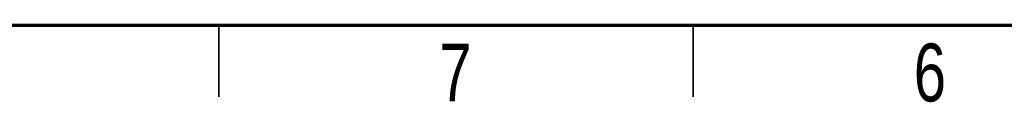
# Model space of a CAD drawing. Header units: millimetres. Extents: x 2 to 591, y 2 to 418.
# Tile 4 of 15: x 226 to 330, y 2 to 10. Entities that reach past the tile are written whole.
import ezdxf

# ---------------------------------------------------------------- set-up
doc = ezdxf.new("R2010")
doc.units = ezdxf.units.MM
doc.styles.add('SLDTEXTSTYLE0', font='TXT', dxfattribs={"width": 0.75})

msp = doc.modelspace()

# ---------------------------------------------------------------- linework, layer by layer
at = {"color": 7, "linetype": 'Continuous', "lineweight": 70}
msp.add_line((584, 10), (10, 10), dxfattribs=at)
at = {"color": 7, "linetype": 'Continuous', "lineweight": 35}
for p, q in [((247, 10), (247, 2.5)), ((297, 2.5), (297, 10)), ((297, 10), (297, 2.5))]:
    msp.add_line(p, q, dxfattribs=at)

# ---------------------------------------------------------------- texts
at = {"color": 7, "linetype": 'Continuous', "lineweight": 0, "char_height": 6.1, "attachment_point": 2, "style": 'SLDTEXTSTYLE0'}
for s, insert in [('7', (271.94, 8.11)), ('6', (321.94, 8.11))]:
    msp.add_mtext(s, dxfattribs=dict(at, insert=insert))

doc.saveas('drawing.dxf')
